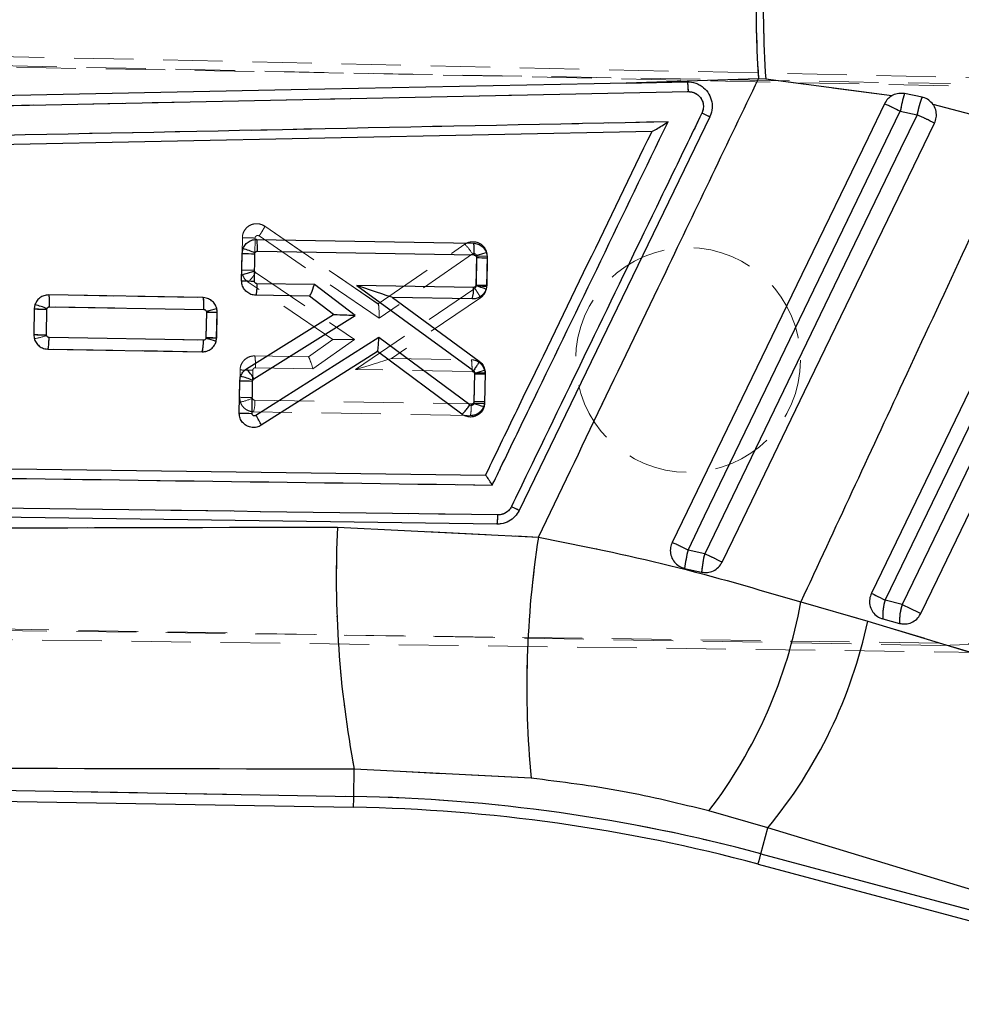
# Model space of a CAD drawing. Header units: millimetres. Extents: x 31 to 337, y 71 to 279.
# Tile 8 of 28: x 250 to 270, y 214 to 235. Entities that reach past the tile are written whole.
import ezdxf

# ---------------------------------------------------------------- set-up
doc = ezdxf.new("R2010")
doc.units = ezdxf.units.MM
doc.linetypes.add('HIDDEN', pattern=[1.905, 1.27, -0.635])
doc.layers.add('FORMATO', color=179, linetype='Continuous')
doc.styles.add('SLDTEXTSTYLE0', font='TXT', dxfattribs={"width": 0.75})
doc.dimstyles.new('SLDDIMSTYLE5', dxfattribs={"dimtxt": 3.5, "dimasz": 3.302, "dimexe": 0, "dimexo": 0.0625, "dimgap": 0.875, "dimtad": 1, "dimdec": 0, "dimrnd": 1e-09, "dimzin": 12, "dimdsep": 46, "dimtxsty": 'SLDTEXTSTYLE0', "dimsah": 1, "dimcen": 0.09, "dimadec": 0, "dimazin": 3, "dimtfac": 1, "dimtdec": 0, "dimtofl": 0, "dimtmove": 0, "dimatfit": 3, "dimfxl": 0, "dimfrac": 2, "dimtolj": 1, "dimtzin": 12, "dimarcsym": 0})

# ---------------------------------------------------------------- blocks, each defined once
blk = doc.blocks.new('_D_6')
at = {"layer": 'FORMATO'}
for p, q in [((47.912, 231.26), (47.912, 275.003)), ((288.749, 228.035), (288.749, 275.003)), ((47.912, 274.003), (288.749, 274.003))]:
    blk.add_line(p, q, dxfattribs=at)
for points in [[(47.912, 274.003), (51.214, 273.495), (51.214, 274.511)], [(288.749, 274.003), (285.447, 274.511), (285.447, 273.495)]]:
    blk.add_solid(points, dxfattribs=at)
at = {"layer": 'FORMATO', "insert": (154.078, 278.515), "char_height": 3.5, "attachment_point": 1, "style": 'SLDTEXTSTYLE0'}
blk.add_mtext('241', dxfattribs=at)

msp = doc.modelspace()

# ---------------------------------------------------------------- linework, layer by layer
at = {"color": 7, "linetype": 'HIDDEN', "lineweight": 18}
for p, q in [((228.2752, 234.9548), (273.4256, 233.9701)), ((228.5409, 234.7485), (273.8526, 233.7741)), ((230.8538, 234.5909), (269.8479, 233.9102)), ((265.7499, 234.0151), (262.9215, 233.9219)), ((265.9045, 234.0035), (265.7499, 234.0151)), ((268.5954, 233.6478), (265.9045, 234.0035)), ((247.0847, 233.3891), (264.2446, 233.7388)), ((271.3615, 232.968), (269.4771, 233.4654)), ((268.7774, 233.3186), (269.1373, 233.2467)), ((255.2017, 230.8657), (255.2019, 230.8655)), ((257.6256, 229.2034), (255.2017, 230.8657)), ((255.2019, 230.8655), (257.6267, 229.2027)), ((254.7125, 229.9297), (254.7244, 230.6202)), ((254.7244, 230.6202), (254.7125, 229.9297)), ((254.7244, 230.6202), (254.7244, 230.6202)), ((254.9964, 230.6118), (254.9845, 229.9224)), ((257.6479, 228.8976), (255.083, 230.6565)), ((257.6256, 229.2034), (259.4768, 230.4796)), ((259.6407, 230.2712), (257.6479, 228.8976)), ((259.9441, 230.3074), (259.9441, 230.3074)), ((259.954, 230.225), (259.9441, 230.3074)), ((259.7149, 229.5834), (259.726, 230.2271)), ((259.726, 230.2271), (259.7247, 230.2401)), ((259.954, 230.225), (259.9429, 229.5801)), ((254.9845, 229.9224), (254.9868, 229.9065)), ((254.9868, 229.9065), (255.0083, 229.8775)), ((255.0083, 229.8775), (257.1225, 228.4448)), ((256.6604, 228.4435), (254.846, 229.673)), ((257.1385, 227.8041), (259.69, 229.5371)), ((250.59, 229.3986), (250.5901, 229.3986)), ((253.8871, 229.3404), (250.59, 229.3986)), ((250.5901, 229.3986), (253.8871, 229.3404)), ((259.8095, 229.3334), (257.9082, 228.0421)), ((250.2702, 228.5517), (250.2796, 229.0999)), ((250.2796, 229.0999), (250.2702, 228.5517)), ((250.5516, 229.0918), (250.5421, 228.5445)), ((253.905, 229.0879), (250.6078, 229.1462)), ((253.9481, 228.4864), (253.9576, 229.0335)), ((253.9576, 229.0335), (253.9561, 229.0471)), ((254.1855, 229.0319), (254.1761, 228.4837)), ((254.1761, 228.4837), (254.1855, 229.0319)), ((254.1855, 229.0319), (254.1772, 229.1082)), ((250.5421, 228.5445), (250.5442, 228.5295)), ((250.5955, 228.4901), (253.8924, 228.432)), ((254.171, 228.4472), (254.1521, 228.3763)), ((254.1715, 228.449), (254.1761, 228.4837)), ((256.1344, 228.074), (256.6603, 228.4436)), ((257.1225, 228.4448), (256.2335, 227.8201)), ((250.5692, 228.2427), (250.5692, 228.2427)), ((253.8662, 228.1845), (250.5692, 228.2427)), ((253.8662, 228.1845), (253.945, 228.1967)), ((253.8663, 228.1845), (253.8662, 228.1845)), ((253.8872, 228.186), (253.8663, 228.1845)), ((254.986, 228.0942), (254.9861, 228.0942)), ((256.1344, 228.074), (254.986, 228.0942)), ((254.9861, 228.0942), (256.135, 228.074)), ((257.909, 228.0426), (259.6122, 228.0126)), ((259.6122, 228.0126), (259.6122, 228.0126)), ((254.6655, 227.2109), (254.6756, 227.7954)), ((254.6756, 227.7954), (254.6655, 227.2109)), ((254.9476, 227.7874), (254.9375, 227.2035)), ((256.2335, 227.8201), (255.0038, 227.8418)), ((259.6301, 227.7601), (257.1385, 227.8041)), ((259.8989, 227.7928), (259.8609, 227.8714)), ((259.9105, 227.7041), (259.8989, 227.7928)), ((259.6724, 227.1222), (259.6825, 227.7063)), ((259.6825, 227.7063), (259.6806, 227.7213)), ((259.9105, 227.7041), (259.9004, 227.1195)), ((254.6655, 227.2109), (254.6816, 227.1082)), ((254.9375, 227.2035), (254.9401, 227.1868)), ((254.9909, 227.1494), (259.6166, 227.0678)), ((259.8958, 227.0849), (259.9004, 227.1195)), ((259.5906, 226.8203), (254.9645, 226.9019)), ((259.5906, 226.8203), (259.6694, 226.8325)), ((259.5906, 226.8203), (259.5906, 226.8203)), ((256.758, 224.4383), (261.0489, 224.2252)), ((264.6003, 223.8697), (264.2436, 223.9482)), ((266.6526, 222.8387), (268.0837, 222.4325)), ((268.8176, 222.7847), (268.458, 222.8811)), ((228.3276, 222.5158), (282.287, 221.7924)), ((269.6385, 221.912), (230.6444, 222.5927)), ((282.1977, 221.6096), (228.0528, 222.3189)), ((257.1051, 218.6858), (257.1152, 219.2675)), ((260.8906, 219.0744), (257.1152, 219.2675)), ((232.1659, 219.1212), (257.1051, 218.6858)), ((265.9485, 218.0123), (264.6907, 218.3753)), ((265.8015, 217.4636), (265.9485, 218.0123)), ((276.7697, 214.7305), (265.9485, 218.0123)), ((265.8015, 217.4636), (276.8765, 214.4961))]:
    msp.add_line(p, q, dxfattribs=at)
at = {"color": 7, "linetype": 'Continuous', "lineweight": 25}
for p, q in [((265.7499, 234.0151), (262.9215, 233.9219)), ((262.9215, 233.9219), (264.2247, 233.9485)), ((265.9045, 234.0035), (265.7499, 234.0151)), ((268.5954, 233.6478), (265.9045, 234.0035)), ((247.0847, 233.3891), (264.2446, 233.7388)), ((269.2425, 233.6193), (268.8689, 233.6955)), ((271.3615, 232.968), (269.4771, 233.4654)), ((268.7774, 233.3186), (269.1373, 233.2467)), ((264.7069, 233.2001), (260.6363, 224.7939)), ((263.4748, 232.8902), (234.8806, 232.3012)), ((263.4755, 232.8903), (263.4748, 232.8902)), ((255.0287, 230.5823), (259.6548, 230.5024)), ((254.7089, 229.6994), (254.7192, 230.284)), ((254.7192, 230.284), (254.7388, 230.386)), ((254.9808, 229.6925), (254.9911, 230.2774)), ((254.9911, 230.2774), (254.9946, 230.2949)), ((255.0467, 230.3299), (259.672, 230.25)), ((259.7261, 230.1945), (259.7157, 229.6098)), ((259.954, 230.1926), (259.9437, 229.608)), ((256.2648, 229.6162), (255.0353, 229.6374)), ((257.1315, 228.9609), (256.2648, 229.6162)), ((257.1699, 229.6006), (259.6596, 227.7794)), ((259.6611, 229.5576), (257.1699, 229.6006)), ((259.7157, 229.6098), (259.7131, 229.5942)), ((259.9437, 229.608), (259.929, 229.5198)), ((253.8864, 229.3388), (250.5893, 229.3958)), ((256.157, 229.3701), (255.0086, 229.3899)), ((256.6697, 228.9824), (256.157, 229.3701)), ((257.9316, 229.3395), (259.7859, 227.9832)), ((259.6348, 229.3101), (257.9316, 229.3395)), ((250.2797, 229.0973), (250.27, 228.5492)), ((250.2954, 229.1884), (250.2797, 229.0973)), ((250.542, 228.5423), (250.5517, 229.0907)), ((250.5517, 229.0907), (250.5545, 229.1064)), ((250.6073, 229.1433), (253.9036, 229.0864)), ((253.9576, 229.031), (253.948, 228.4829)), ((254.1759, 228.4808), (254.1856, 229.029)), ((254.8136, 227.817), (256.6697, 228.9824)), ((254.9686, 227.6028), (257.1315, 228.9609)), ((256.6698, 228.9824), (256.6697, 228.9824)), ((253.8932, 228.4304), (250.5964, 228.4873)), ((253.948, 228.4829), (253.946, 228.4692)), ((254.1649, 228.4049), (254.1759, 228.4808)), ((257.6408, 228.49), (255.0154, 226.8212)), ((259.584, 227.0479), (257.6408, 228.49)), ((250.5697, 228.2398), (253.8669, 228.1829)), ((257.6079, 228.1893), (255.1274, 226.6127)), ((259.4134, 226.8494), (257.6079, 228.1893)), ((254.659, 226.8746), (254.6712, 227.5652)), ((254.6712, 227.5652), (254.6885, 227.6606)), ((254.931, 226.8678), (254.9432, 227.5585)), ((254.9432, 227.5585), (254.9462, 227.5748)), ((254.9462, 227.5748), (254.9686, 227.6028)), ((259.6826, 227.734), (259.6713, 227.0889)), ((259.9106, 227.732), (259.8992, 227.0871)), ((259.6713, 227.0889), (259.6692, 227.075)), ((259.8992, 227.0871), (259.8865, 227.0051)), ((260.1612, 224.5022), (234.2052, 224.8554)), ((256.758, 224.4383), (261.0489, 224.2252)), ((264.6003, 223.8697), (264.2436, 223.9482)), ((264.1718, 223.557), (264.5332, 223.4764)), ((266.6526, 222.8387), (268.0837, 222.4325)), ((268.8176, 222.7847), (268.458, 222.8811)), ((268.4042, 222.4784), (268.7639, 222.382)), ((257.1051, 218.6858), (257.1152, 219.2675)), ((260.8906, 219.0744), (257.1152, 219.2675)), ((232.1659, 219.1212), (257.1051, 218.6858)), ((231.9923, 218.8928), (257.101, 218.4546)), ((265.9485, 218.0123), (264.6907, 218.3753)), ((265.8015, 217.4636), (265.9485, 218.0123)), ((276.7697, 214.7305), (265.9485, 218.0123)), ((265.8015, 217.4636), (276.8765, 214.4961)), ((265.7416, 217.2402), (276.9148, 214.2464))]:
    msp.add_line(p, q, dxfattribs=at)
at = {"color": 7, "linetype": 'Continuous', "lineweight": 25, "flags": 128}
for points in [[(262.9215, 233.9219), (262.238, 233.9079), (255.7644, 233.7753), (247.0649, 233.5962)], [(268.4417, 233.4805), (268.0903, 232.7547), (266.675, 229.8313), (263.9056, 224.1111)], [(264.2436, 223.9482), (264.5973, 224.6791), (266.0119, 227.6028), (268.7774, 233.3186)], [(269.1373, 233.2467), (268.7836, 232.5157), (267.369, 229.592), (264.6003, 223.8697)], [(264.9714, 223.6894), (265.3197, 224.4089), (266.7349, 227.3324), (269.5103, 233.0656)], [(272.5637, 232.1137), (272.2097, 231.3829), (270.7936, 228.4599), (268.1608, 223.025)], [(268.458, 222.8811), (268.812, 223.6118), (270.228, 226.5349), (272.8608, 231.9697)], [(273.1931, 231.8167), (272.8391, 231.086), (271.423, 228.1629), (268.8176, 222.7847)], [(269.2152, 222.5921), (269.5692, 223.3229), (270.9852, 226.246), (273.5906, 231.6242)], [(257.9314, 229.3397), (257.9316, 229.3396), (257.9316, 229.3395)], [(268.1608, 223.025), (268.17, 223.0206), (268.1888, 223.0115), (268.2166, 222.998), (268.2527, 222.9805), (268.2961, 222.9595), (268.3457, 222.9354), (268.4002, 222.9091), (268.458, 222.8811)], [(268.8176, 222.7847), (268.8772, 222.7558), (268.9371, 222.7268), (268.9955, 222.6985), (269.0509, 222.6717), (269.1019, 222.647), (269.147, 222.6251), (269.1851, 222.6067), (269.2152, 222.5921)], [(268.0837, 222.4325), (277.6341, 219.535), (278.9049, 219.1493)]]:
    msp.add_lwpolyline(points, dxfattribs=at)
at = {"color": 7, "linetype": 'HIDDEN', "lineweight": 18, "flags": 128}
for points in [[(264.2436, 223.9482), (264.5973, 224.6791), (266.0119, 227.6028), (268.7774, 233.3186)], [(269.1373, 233.2467), (268.7836, 232.5157), (267.369, 229.592), (264.6003, 223.8697)], [(268.458, 222.8811), (268.812, 223.6118), (270.228, 226.5349), (272.8608, 231.9697)], [(273.1931, 231.8167), (272.8391, 231.086), (271.423, 228.1629), (268.8176, 222.7847)], [(250.4963, 229.3814), (250.5285, 229.3934), (250.5899, 229.3986), (250.59, 229.3986), (250.59, 229.3986)], [(268.1608, 223.025), (268.17, 223.0206), (268.1888, 223.0115), (268.2166, 222.998), (268.2527, 222.9805), (268.2961, 222.9595), (268.3457, 222.9354), (268.4002, 222.9091), (268.458, 222.8811)], [(268.8176, 222.7847), (268.8772, 222.7558), (268.9371, 222.7268), (268.9955, 222.6985), (269.0509, 222.6717), (269.1019, 222.647), (269.147, 222.6251), (269.1851, 222.6067), (269.2152, 222.5921)], [(268.0837, 222.4325), (277.6341, 219.535), (278.9049, 219.1493)], [(257.1051, 218.6858), (257.1033, 218.5848), (257.1021, 218.5125), (257.1013, 218.4691), (257.101, 218.4546)], [(265.8015, 217.4636), (265.7753, 217.366), (265.7566, 217.2962), (265.7454, 217.2542), (265.7416, 217.2402)]]:
    msp.add_lwpolyline(points, dxfattribs=at)
at = {"color": 8, "linetype": 'Continuous', "lineweight": 25, "flags": 128}
for points in [[(257.101, 218.4546), (257.1013, 218.4691), (257.1021, 218.5125), (257.1033, 218.5848), (257.1051, 218.6858)], [(265.7416, 217.2402), (265.7454, 217.2542), (265.7566, 217.2962), (265.7753, 217.366), (265.8015, 217.4636)]]:
    msp.add_lwpolyline(points, dxfattribs=at)
at = {"color": 7, "linetype": 'HIDDEN', "lineweight": 18}
msp.add_circle((264.244, 228.0071), 2.4, dxfattribs=at)
at = {"color": 7, "linetype": 'Continuous', "lineweight": 25}
for centre, radius, start, end in [((287.6997, 235.5523), 22.0035, 171.42765, 184.00601), ((289.8042, 235.635), 23.9552, 172.32138, 183.90522), ((271.4261, 232.8749), 2.6856, 162.20979, 170.48966), ((235.0427, 163.7924), 77.2783, 64.116953, 64.393266), ((271.1668, 232.8746), 2.0634, 158.84257, 169.61128), ((212.4864, 116.0815), 130.1423, 64.013055, 64.195624), ((255.0552, 238.5208), 8.2437, 267.66414, 269.55504), ((253.8032, 227.3559), 3.1713, 67.93369, 72.84052), ((259.8959, 236.7739), 6.5816, 268.52173, 270.50639), ((255.0559, 238.0309), 8.3387, 267.61489, 269.48429), ((258.9426, 229.5089), 0.7202, 343.97942, 3.87814), ((258.8041, 226.6092), 3.1204, 68.86934, 73.06299), ((259.8802, 236.1363), 6.5286, 268.55674, 270.55754), ((256.1562, 229.298), 0.0722, 88.88413, 89.36918), ((250.6189, 237.3574), 8.267, 267.64837, 269.53395), ((249.296, 225.5795), 3.7447, 70.36258, 74.52051), ((254.1343, 236.0015), 6.9727, 268.54791, 270.42119), ((250.6172, 236.8849), 8.3429, 267.61537, 269.48381), ((253.1746, 228.3817), 0.7202, 343.97942, 3.87814), ((252.9451, 224.6592), 3.9393, 71.96254, 75.28161), ((254.1211, 235.0955), 6.6149, 268.50052, 270.47513), ((257.4641, 228.417), 0.2693, 302.26748, 302.55287), ((254.1019, 227.139), 0.983, 28.15177, 43.60807), ((255.0093, 235.8191), 8.2608, 267.65473, 269.54171), ((253.7184, 224.3164), 3.482, 69.35333, 73.82399), ((259.8524, 234.3049), 6.5732, 268.51999, 270.50718), ((258.7251, 223.7691), 3.4381, 70.25761, 74.06239), ((259.8369, 233.626), 6.5392, 268.54901, 270.54651), ((255.0059, 235.2005), 8.333, 267.61465, 269.48531), ((254.3277, 226.3174), 0.8525, 20.26791, 36.22985), ((278.4912, 223.3421), 21.7609, 177.11231, 190.79185), ((281.7151, 221.0123), 20.9145, 171.16322, 185.31656), ((233.539, 160.6788), 70.3263, 64.112673, 64.41839), ((267.4508, 223.1572), 3.3033, 166.14579, 173.0473), ((267.0377, 223.2514), 2.5146, 165.76678, 174.86697), ((217.1109, 125.6195), 109.1253, 63.986497, 64.203119), ((256.486, 224.6446), 10.3258, 322.6157, 349.92741), ((269.4481, 222.544), 1.046, 161.20123, 183.59872), ((269.8077, 222.4477), 1.0458, 161.19976, 183.60026), ((257.9713, 224.5915), 10.3403, 320.48556, 347.94824), ((256.4763, 182.6615), 36.0298, 75, 89), ((256.4763, 182.6615), 35.7985, 75, 89)]:
    msp.add_arc(centre, radius, start, end, dxfattribs=at)
at = {"color": 7, "linetype": 'HIDDEN', "lineweight": 18}
for centre, radius, start, end in [((287.6997, 235.5523), 22.0035, 171.42765, 184.00601), ((289.8042, 235.635), 23.9552, 172.32138, 183.90522), ((269.7432, 227.9111), 6, 269, 89), ((271.4261, 232.8749), 2.6856, 162.20979, 170.48966), ((235.0427, 163.7924), 77.2783, 64.116953, 64.393266), ((271.1668, 232.8746), 2.0634, 158.84257, 169.61128), ((212.4864, 116.0815), 130.1423, 64.013055, 64.195624), ((258.7628, 229.7492), 1.0214, 30.73908, 45.64987), ((259.652, 230.2306), 0.3021, 358.94826, 14.72648), ((259.9014, 236.8516), 6.6267, 268.48356, 270.45464), ((255.0741, 238.3865), 8.4646, 267.55189, 269.39349), ((254.2634, 230.302), 0.8574, 312.81243, 330.32462), ((255.0168, 229.9251), 0.3045, 197.46846, 235.87654), ((254.1179, 235.5261), 6.4946, 268.58569, 270.59691), ((253.879, 229.0369), 0.3066, 359.05946, 13.44262), ((250.6289, 236.9756), 8.4315, 267.56161, 269.41043), ((249.9031, 230.4193), 1.9955, 280.96475, 288.73752), ((259.6088, 227.7097), 0.3017, 358.93196, 15.98717), ((259.8603, 234.3642), 6.6603, 268.47074, 270.43188), ((255.0319, 235.7198), 8.5168, 267.53478, 269.36511), ((254.964, 227.205), 0.2985, 178.88092, 198.93495), ((254.2806, 228.8913), 1.8276, 282.67683, 291.15464), ((254.2728, 227.1009), 0.7198, 343.95012, 3.863), ((278.4912, 223.3421), 21.7609, 177.11231, 190.79185), ((281.7151, 221.0123), 20.9145, 171.16322, 185.31656), ((233.539, 160.6788), 70.3263, 64.112673, 64.41839), ((267.4508, 223.1572), 3.3033, 166.14579, 173.0473), ((267.0377, 223.2514), 2.5146, 165.76678, 174.86697), ((217.1109, 125.6195), 109.1253, 63.986497, 64.203119), ((256.486, 224.6446), 10.3258, 322.6157, 349.92741), ((269.4481, 222.544), 1.046, 161.20123, 183.59872), ((269.8077, 222.4477), 1.0458, 161.19976, 183.60026), ((257.9713, 224.5915), 10.3403, 320.48556, 347.94824), ((256.4763, 182.6615), 36.0298, 75, 89)]:
    msp.add_arc(centre, radius, start, end, dxfattribs=at)
at = {"color": 7, "linetype": 'Continuous', "lineweight": 25}
for centre, major_axis, ratio, start_param, end_param in [((256.2428, 229.6187), (0.0858, 0.2485), 0.0822269, 3.1683884, 4.7307967), ((257.1479, 229.6031), (0.7836, -0.2635), 0.0056456, 0.0177975, 1.5446097), ((257.1095, 228.9633), (0.4397, -0.0191), 0.0034584, 3.1466039, 4.7626037), ((257.6188, 228.4925), (0.0109, 0.3028), 0.0728729, 3.1916549, 4.706842)]:
    msp.add_ellipse(centre, major_axis=major_axis, ratio=ratio, start_param=start_param, end_param=end_param, dxfattribs=at)
at = {"color": 7, "linetype": 'HIDDEN', "lineweight": 18}
for centre, major_axis, ratio, start_param, end_param in [((257.6259, 228.9001), (-0.0004, 0.303), 0.0726158, 4.7041259, 6.2332994), ((257.1005, 228.4473), (0.4401, 0.0037), 0.0060594, 3.1503728, 4.7623581), ((256.2115, 227.8226), (-0.077, 0.2513), 0.0773217, 4.6788377, 6.2579873), ((257.1165, 227.8066), (0.7921, 0.2359), 0.0104766, 4.7370552, 6.2501669)]:
    msp.add_ellipse(centre, major_axis=major_axis, ratio=ratio, start_param=start_param, end_param=end_param, dxfattribs=at)
at = {"color": 7, "linetype": 'Continuous', "lineweight": 25}
for points, knots in [([(261.0489, 224.2252), (261.958, 226.1166), (263.5263, 229.3793), (265.0919, 232.6433), (265.7499, 234.0151)], [0, 0, 0, 0, 0.579719, 1, 1, 1, 1]), ([(264.2247, 233.9485), (264.287, 233.9444), (264.3685, 233.939), (264.4424, 233.9066), (264.4597, 233.899)], [0, 0, 0, 0, 0.7657258, 1, 1, 1, 1]), ([(264.2247, 233.9485), (264.2264, 233.946), (264.2299, 233.9407), (264.2353, 233.9076), (264.2394, 233.8623), (264.2429, 233.8052), (264.2439, 233.7645), (264.2446, 233.7388)], [0, 0, 0, 0, 0.1889593, 0.4028072, 0.6180428, 0.7591406, 1, 1, 1, 1]), ([(264.4597, 233.899), (264.4881, 233.8836), (264.5682, 233.8402), (264.674, 233.7295), (264.75, 233.5677), (264.7673, 233.3897), (264.7377, 233.2663), (264.71, 233.2068), (264.707, 233.2003)], [0, 0, 0, 0, 0.11814872, 0.33269691, 0.54697993, 0.76067046, 0.97370601, 1, 1, 1, 1]), ([(264.2446, 233.7388), (264.247, 233.7388), (264.2853, 233.7396), (264.3599, 233.7272), (264.4555, 233.6747), (264.5284, 233.5934), (264.5698, 233.493), (264.5779, 233.3831), (264.5531, 233.3154), (264.5407, 233.2816)], [0, 0, 0, 0, 0.0114419, 0.1767974, 0.3419342, 0.5066748, 0.6709872, 0.8358278, 1, 1, 1, 1]), ([(268.5954, 233.6478), (268.5667, 233.628), (268.5029, 233.5841), (268.4634, 233.5173), (268.4417, 233.4805)], [0, 0, 0, 0, 0.450474, 1, 1, 1, 1]), ([(268.8689, 233.6955), (268.8279, 233.6995), (268.7429, 233.7078), (268.65, 233.6784), (268.6035, 233.6523), (268.5954, 233.6478)], [0, 0, 0, 0, 0.4349772, 0.9007537, 1, 1, 1, 1]), ([(269.4771, 233.4654), (269.4482, 233.4984), (269.3904, 233.5645), (269.3007, 233.6055), (269.2505, 233.6175), (269.2425, 233.6193)], [0, 0, 0, 0, 0.4572737, 0.9144471, 1, 1, 1, 1]), ([(269.5103, 233.0656), (269.5251, 233.1049), (269.5554, 233.1859), (269.5485, 233.3188), (269.5131, 233.4122), (269.4828, 233.457), (269.4771, 233.4654)], [0, 0, 0, 0, 0.29762722, 0.6126143, 0.92728638, 1, 1, 1, 1]), ([(264.5407, 233.2816), (264.4818, 233.1598), (264.1869, 232.5507), (262.9486, 229.9927), (261.6514, 227.3128), (260.59, 225.1202), (260.4721, 224.8765)], [0, 0, 0, 0, 0.0434777, 0.217388, 0.9130281, 1, 1, 1, 1]), ([(264.707, 233.2003), (264.7046, 233.2016), (264.6998, 233.2041), (264.6621, 233.2227), (264.6077, 233.2493), (264.5631, 233.271), (264.5408, 233.2818)], [0, 0, 0, 0, 0.2500026, 0.499994, 0.7500064, 1, 1, 1, 1]), ([(263.8175, 233.093), (258.9362, 232.9937), (249.23, 232.7963), (239.5233, 232.5973), (234.6981, 232.4983)], [0, 0, 0, 0, 0.50289595, 1, 1, 1, 1]), ([(260.0627, 225.3365), (260.1217, 225.4583), (260.4165, 226.0673), (261.6681, 228.6529), (262.8607, 231.1166), (263.8175, 233.093)], [0, 0, 0, 0, 0.0471124, 0.2355617, 1, 1, 1, 1]), ([(263.4755, 232.8903), (263.4786, 232.8911), (263.4856, 232.893), (263.518, 232.9098), (263.5843, 232.9477), (263.6886, 233.0111), (263.7731, 233.0645), (263.8166, 233.0925), (263.8175, 233.093)], [0, 0, 0, 0, 0.0844738, 0.1915001, 0.3607305, 0.6670591, 0.9934905, 1, 1, 1, 1]), ([(259.9197, 225.5483), (259.9524, 225.6158), (260.221, 226.1705), (261.406, 228.6178), (262.5583, 230.9976), (263.4748, 232.8902)], [0, 0, 0, 0, 0.027574, 0.226656, 1, 1, 1, 1]), ([(271.3615, 232.968), (270.5205, 231.1606), (268.9497, 227.7847), (267.3813, 224.4077), (266.6526, 222.8387)], [0, 0, 0, 0, 0.5353793, 1, 1, 1, 1]), ([(254.7388, 230.386), (254.7541, 230.4167), (254.7845, 230.4781), (254.8653, 230.544), (254.9504, 230.5785), (255.0066, 230.5812), (255.0287, 230.5823)], [0, 0, 0, 0, 0.27343513, 0.54685387, 0.82125564, 1, 1, 1, 1]), ([(255.0467, 230.3299), (255.0469, 230.3466), (255.0474, 230.3938), (255.046, 230.4654), (255.0419, 230.5307), (255.0361, 230.5739), (255.0312, 230.5795), (255.0287, 230.5823)], [0, 0, 0, 0, 0.127859, 0.3592212, 0.5728135, 0.786407, 1, 1, 1, 1]), ([(259.6548, 230.5024), (259.6893, 230.4983), (259.7582, 230.4901), (259.849, 230.4351), (259.9165, 230.3557), (259.9506, 230.2697), (259.9531, 230.2139), (259.954, 230.1926)], [0, 0, 0, 0, 0.2167597, 0.4335197, 0.6502756, 0.8659684, 1, 1, 1, 1]), ([(259.6549, 230.5024), (259.6577, 230.4986), (259.6633, 230.4908), (259.6694, 230.4323), (259.673, 230.3489), (259.6723, 230.2829), (259.672, 230.25)], [0, 0, 0, 0, 0.24999962, 0.49999944, 0.74999709, 1, 1, 1, 1]), ([(254.9946, 230.2949), (254.9973, 230.3003), (255.0027, 230.3112), (255.0171, 230.3229), (255.0324, 230.3291), (255.0426, 230.3297), (255.0467, 230.3299)], [0, 0, 0, 0, 0.2700292, 0.5400213, 0.8134188, 1, 1, 1, 1]), ([(259.672, 230.25), (259.6764, 230.2496), (259.6869, 230.2486), (259.7023, 230.2414), (259.7157, 230.2288), (259.7246, 230.2126), (259.7256, 230.2005), (259.7261, 230.1945)], [0, 0, 0, 0, 0.1519394, 0.369467, 0.5817477, 0.7900742, 1, 1, 1, 1]), ([(255.0086, 229.3899), (254.9742, 229.394), (254.9052, 229.4022), (254.8142, 229.4571), (254.7466, 229.5365), (254.7125, 229.6225), (254.7099, 229.6781), (254.7089, 229.6994)], [0, 0, 0, 0, 0.2169465, 0.4339004, 0.6507804, 0.8665713, 1, 1, 1, 1]), ([(255.0353, 229.6374), (255.031, 229.6378), (255.0205, 229.6388), (255.005, 229.6459), (254.9914, 229.6586), (254.9824, 229.6747), (254.9814, 229.6866), (254.9808, 229.6925)], [0, 0, 0, 0, 0.1516542, 0.3704143, 0.5843607, 0.7949068, 1, 1, 1, 1]), ([(255.0353, 229.6374), (255.0344, 229.6049), (255.0325, 229.5398), (255.0259, 229.458), (255.0175, 229.4009), (255.0116, 229.3936), (255.0086, 229.3899)], [0, 0, 0, 0, 0.2499967, 0.4999988, 0.7499992, 1, 1, 1, 1]), ([(259.929, 229.5198), (259.9154, 229.4885), (259.8882, 229.426), (259.8112, 229.3565), (259.7234, 229.3156), (259.6622, 229.3118), (259.6348, 229.3101)], [0, 0, 0, 0, 0.26226547, 0.52449327, 0.7875925, 1, 1, 1, 1]), ([(259.7131, 229.5942), (259.7115, 229.5902), (259.7076, 229.5806), (259.6961, 229.5683), (259.6797, 229.5591), (259.6673, 229.5581), (259.6611, 229.5576)], [0, 0, 0, 0, 0.1891804, 0.456397, 0.7289514, 1, 1, 1, 1]), ([(250.5893, 229.3958), (250.5548, 229.3929), (250.4858, 229.3873), (250.3938, 229.3358), (250.328, 229.2663), (250.3051, 229.2115), (250.2954, 229.1884)], [0, 0, 0, 0, 0.2687965, 0.5376546, 0.8051091, 1, 1, 1, 1]), ([(250.6073, 229.1433), (250.6075, 229.1603), (250.608, 229.2074), (250.6066, 229.2791), (250.6025, 229.3441), (250.5966, 229.3874), (250.5917, 229.393), (250.5893, 229.3958)], [0, 0, 0, 0, 0.1295428, 0.3592326, 0.5728194, 0.7864116, 1, 1, 1, 1]), ([(254.1856, 229.029), (254.1828, 229.0631), (254.1773, 229.1314), (254.1268, 229.2232), (254.0511, 229.2935), (253.966, 229.3319), (253.9091, 229.3369), (253.8864, 229.3388)], [0, 0, 0, 0, 0.2133092, 0.42657408, 0.6409982, 0.85700112, 1, 1, 1, 1]), ([(253.9036, 229.0864), (253.9039, 229.1193), (253.9045, 229.1853), (253.901, 229.2687), (253.8948, 229.3272), (253.8892, 229.335), (253.8864, 229.3388)], [0, 0, 0, 0, 0.2500031, 0.5000003, 0.7500002, 1, 1, 1, 1]), ([(250.5545, 229.1064), (250.5569, 229.1119), (250.5619, 229.123), (250.5758, 229.1352), (250.5915, 229.1423), (250.6024, 229.143), (250.6073, 229.1433)], [0, 0, 0, 0, 0.2617404, 0.5232882, 0.7879245, 1, 1, 1, 1]), ([(253.9036, 229.0864), (253.9079, 229.086), (253.9184, 229.085), (253.9338, 229.0778), (253.9472, 229.0652), (253.9562, 229.049), (253.9571, 229.037), (253.9576, 229.031)], [0, 0, 0, 0, 0.1522966, 0.3699605, 0.5824204, 0.7911309, 1, 1, 1, 1]), ([(250.27, 228.5492), (250.2729, 228.515), (250.2785, 228.4467), (250.3294, 228.355), (250.4053, 228.2848), (250.4904, 228.2466), (250.5472, 228.2417), (250.5697, 228.2398)], [0, 0, 0, 0, 0.21353394, 0.42702375, 0.64161168, 0.85773991, 1, 1, 1, 1]), ([(250.5964, 228.4873), (250.5921, 228.4877), (250.5816, 228.4886), (250.5661, 228.4958), (250.5525, 228.5084), (250.5436, 228.5245), (250.5425, 228.5364), (250.542, 228.5423)], [0, 0, 0, 0, 0.1526013, 0.3712318, 0.5849361, 0.7952983, 1, 1, 1, 1]), ([(250.5698, 228.2398), (250.5723, 228.2425), (250.5774, 228.248), (250.5848, 228.2909), (250.591, 228.3553), (250.5949, 228.4253), (250.596, 228.471), (250.5964, 228.4873)], [0, 0, 0, 0, 0.2158676, 0.4317349, 0.6476024, 0.8745785, 1, 1, 1, 1]), ([(253.8669, 228.1829), (253.9013, 228.1857), (253.9701, 228.1912), (254.0618, 228.2424), (254.1314, 228.3155), (254.1542, 228.3763), (254.1649, 228.4049)], [0, 0, 0, 0, 0.2578511, 0.5157639, 0.7722188, 1, 1, 1, 1]), ([(253.946, 228.4692), (253.9442, 228.4645), (253.9403, 228.454), (253.9282, 228.4411), (253.9118, 228.4319), (253.8994, 228.4309), (253.8932, 228.4304)], [0, 0, 0, 0, 0.2146853, 0.4734918, 0.7372018, 1, 1, 1, 1]), ([(259.7859, 227.9832), (259.7857, 227.9789), (259.7854, 227.9703), (259.7579, 227.9226), (259.7149, 227.8566), (259.6781, 227.8051), (259.6596, 227.7794)], [0, 0, 0, 0, 0.25000278, 0.49999994, 0.74999931, 1, 1, 1, 1]), ([(259.7859, 227.9832), (259.8054, 227.9664), (259.8509, 227.9271), (259.9006, 227.8401), (259.9072, 227.7687), (259.9106, 227.732)], [0, 0, 0, 0, 0.2655228, 0.6220656, 1, 1, 1, 1]), ([(254.6885, 227.6606), (254.7028, 227.6921), (254.7313, 227.7548), (254.7862, 227.7963), (254.8136, 227.817)], [0, 0, 0, 0, 0.5013654, 1, 1, 1, 1]), ([(259.6596, 227.7794), (259.6598, 227.7793), (259.6651, 227.7753), (259.674, 227.7657), (259.6815, 227.7496), (259.6823, 227.7386), (259.6826, 227.734)], [0, 0, 0, 0, 0.01334, 0.374549, 0.7350302, 1, 1, 1, 1]), ([(259.8865, 227.0051), (259.8735, 226.9736), (259.8474, 226.9106), (259.7716, 226.8391), (259.6783, 226.795), (259.575, 226.7847), (259.4828, 226.8052), (259.4336, 226.8365), (259.4134, 226.8494)], [0, 0, 0, 0, 0.1742016, 0.3483899, 0.5231288, 0.6992192, 0.8766917, 1, 1, 1, 1]), ([(259.4135, 226.8493), (259.4151, 226.8493), (259.4183, 226.8494), (259.4306, 226.8599), (259.4478, 226.8775), (259.4698, 226.9022), (259.4955, 226.933), (259.5239, 226.9685), (259.5539, 227.0073), (259.574, 227.0344), (259.584, 227.0479)], [0, 0, 0, 0, 0.1250014, 0.2499985, 0.3750042, 0.5000039, 0.625005, 0.7500045, 0.8750066, 1, 1, 1, 1]), ([(259.6692, 227.075), (259.6669, 227.0695), (259.6624, 227.0585), (259.6491, 227.046), (259.6326, 227.0382), (259.6141, 227.0362), (259.5971, 227.0397), (259.5879, 227.0455), (259.584, 227.0479)], [0, 0, 0, 0, 0.1699112, 0.3397736, 0.5117515, 0.6881281, 0.8687383, 1, 1, 1, 1]), ([(255.1274, 226.6127), (255.0967, 226.5972), (255.0351, 226.5661), (254.9299, 226.5616), (254.8296, 226.5898), (254.7438, 226.6505), (254.6836, 226.736), (254.6602, 226.8156), (254.6593, 226.8622), (254.659, 226.8746)], [0, 0, 0, 0, 0.1566821, 0.3133338, 0.4707764, 0.6287541, 0.786473, 0.9432219, 1, 1, 1, 1]), ([(255.0154, 226.8212), (255.0132, 226.82), (255.0057, 226.8156), (254.9908, 226.8119), (254.9719, 226.8135), (254.9548, 226.8212), (254.9414, 226.8338), (254.9325, 226.8499), (254.9315, 226.8618), (254.931, 226.8678)], [0, 0, 0, 0, 0.0636812, 0.2238458, 0.3841437, 0.5421454, 0.6965523, 0.8485318, 1, 1, 1, 1]), ([(234.7453, 225.891), (234.761, 225.8908), (235.3158, 225.8833), (238.0271, 225.8464), (246.4025, 225.7323), (254.2395, 225.6256), (259.9197, 225.5483)], [0, 0, 0, 0, 0.0018692, 0.0661231, 0.3231392, 1, 1, 1, 1]), ([(234.5562, 225.6886), (238.8134, 225.6296), (247.315, 225.5117), (255.8178, 225.3948), (260.0627, 225.3365)], [0, 0, 0, 0, 0.50076, 1, 1, 1, 1]), ([(260.0627, 225.3365), (260.0622, 225.3373), (260.0592, 225.3421), (260.0417, 225.3706), (260.0114, 225.4188), (259.9746, 225.4752), (259.9465, 225.516), (259.9272, 225.5419), (259.9221, 225.5463), (259.9197, 225.5483)], [0, 0, 0, 0, 0.0086864, 0.0491843, 0.2890687, 0.49653, 0.6777474, 0.849965, 1, 1, 1, 1]), ([(260.1816, 224.6978), (254.1762, 224.7804), (245.5239, 224.8994), (236.8734, 225.0195), (234.227, 225.0562)], [0, 0, 0, 0, 0.69408254, 1, 1, 1, 1]), ([(260.4721, 224.8765), (260.4629, 224.8602), (260.4361, 224.8124), (260.371, 224.7515), (260.279, 224.7055), (260.214, 224.7003), (260.1816, 224.6978)], [0, 0, 0, 0, 0.1561913, 0.4571357, 0.7297397, 1, 1, 1, 1]), ([(260.6363, 224.7939), (260.634, 224.7952), (260.6293, 224.7978), (260.5921, 224.8167), (260.5383, 224.8437), (260.4941, 224.8656), (260.4721, 224.8765)], [0, 0, 0, 0, 0.2499999, 0.4999988, 0.7499878, 1, 1, 1, 1]), ([(260.6363, 224.7939), (260.6084, 224.7481), (260.5524, 224.6565), (260.4169, 224.5566), (260.2807, 224.5072), (260.1918, 224.5035), (260.1615, 224.5022)], [0, 0, 0, 0, 0.2723172, 0.5446242, 0.8445949, 1, 1, 1, 1]), ([(260.1615, 224.5022), (260.1639, 224.5051), (260.1685, 224.5109), (260.1749, 224.5557), (260.1799, 224.6202), (260.1813, 224.6719), (260.182, 224.6978)], [0, 0, 0, 0, 0.2499989, 0.5000011, 0.7500021, 1, 1, 1, 1]), ([(232.9968, 224.3488), (234.7689, 224.3599), (242.6878, 224.4095), (250.6092, 224.4257), (256.758, 224.4383)], [0, 0, 0, 0, 0.22378, 1, 1, 1, 1]), ([(261.0489, 224.2252), (261.9867, 224.0369), (263.8835, 223.656), (265.7227, 223.1132), (266.6526, 222.8387)], [0, 0, 0, 0, 0.4943866, 1, 1, 1, 1]), ([(263.9056, 224.1111), (263.892, 224.0757), (263.8625, 223.9989), (263.8652, 223.8697), (263.9098, 223.7432), (263.9946, 223.6393), (264.0888, 223.5799), (264.1515, 223.5626), (264.1718, 223.557)], [0, 0, 0, 0, 0.1604707, 0.3483269, 0.5360205, 0.7232816, 0.9100936, 1, 1, 1, 1]), ([(264.5332, 223.4764), (264.5754, 223.4711), (264.6613, 223.4603), (264.7891, 223.4987), (264.8987, 223.575), (264.9516, 223.6486), (264.9711, 223.6888), (264.9714, 223.6894)], [0, 0, 0, 0, 0.242018, 0.4928354, 0.7442167, 0.9962003, 1, 1, 1, 1]), ([(268.1608, 223.025), (268.1458, 222.9848), (268.1153, 222.9031), (268.1223, 222.7697), (268.1702, 222.646), (268.2569, 222.546), (268.3428, 222.4965), (268.3942, 222.4813), (268.4042, 222.4784)], [0, 0, 0, 0, 0.1858238, 0.3777932, 0.5697629, 0.7617268, 0.9537027, 1, 1, 1, 1]), ([(268.7639, 222.382), (268.7954, 222.376), (268.8695, 222.362), (268.9898, 222.3831), (269.1067, 222.4464), (269.1792, 222.5246), (269.2075, 222.5778), (269.2152, 222.5921)], [0, 0, 0, 0, 0.1794631, 0.4229261, 0.6663924, 0.9098624, 1, 1, 1, 1]), ([(257.1152, 219.2675), (250.9711, 219.2791), (242.718, 219.2946), (234.4674, 219.305), (232.359, 219.3076)], [0, 0, 0, 0, 0.7444504, 1, 1, 1, 1]), ([(264.6907, 218.3753), (264.0778, 218.527), (262.8326, 218.8353), (261.5446, 218.9939), (260.8906, 219.0744)], [0, 0, 0, 0, 0.4922501, 1, 1, 1, 1])]:
    msp.add_open_spline(points, degree=3, knots=knots, dxfattribs=at)
at = {"color": 7, "linetype": 'HIDDEN', "lineweight": 18}
for points, knots in [([(261.0489, 224.2252), (261.958, 226.1166), (263.5263, 229.3793), (265.0919, 232.6433), (265.7499, 234.0151)], [0, 0, 0, 0, 0.579719, 1, 1, 1, 1]), ([(264.2247, 233.9485), (264.2264, 233.946), (264.2299, 233.9407), (264.2353, 233.9076), (264.2394, 233.8623), (264.2429, 233.8052), (264.2439, 233.7645), (264.2446, 233.7388)], [0, 0, 0, 0, 0.1889593, 0.4028072, 0.6180428, 0.7591406, 1, 1, 1, 1]), ([(264.2446, 233.7388), (264.247, 233.7388), (264.2853, 233.7396), (264.3599, 233.7272), (264.4555, 233.6747), (264.5284, 233.5934), (264.5698, 233.493), (264.5779, 233.3831), (264.5531, 233.3154), (264.5407, 233.2816)], [0, 0, 0, 0, 0.0114419, 0.1767974, 0.3419342, 0.5066748, 0.6709872, 0.8358278, 1, 1, 1, 1]), ([(264.5407, 233.2816), (264.4818, 233.1598), (264.1869, 232.5507), (262.9486, 229.9927), (261.6514, 227.3128), (260.59, 225.1202), (260.4721, 224.8765)], [0, 0, 0, 0, 0.0434777, 0.217388, 0.9130281, 1, 1, 1, 1]), ([(264.7071, 233.2006), (264.7047, 233.2019), (264.6999, 233.2044), (264.6622, 233.2229), (264.6076, 233.2492), (264.563, 233.2707), (264.5407, 233.2814)], [0, 0, 0, 0, 0.2499977, 0.4999911, 0.7499959, 1, 1, 1, 1]), ([(263.8175, 233.093), (258.9362, 232.9937), (249.23, 232.7963), (239.5233, 232.5973), (234.6981, 232.4983)], [0, 0, 0, 0, 0.50289595, 1, 1, 1, 1]), ([(260.0627, 225.3365), (260.1217, 225.4583), (260.4165, 226.0673), (261.6681, 228.6529), (262.8607, 231.1166), (263.8175, 233.093)], [0, 0, 0, 0, 0.0471124, 0.2355617, 1, 1, 1, 1]), ([(271.3615, 232.968), (270.5205, 231.1606), (268.9497, 227.7847), (267.3813, 224.4077), (266.6526, 222.8387)], [0, 0, 0, 0, 0.5353793, 1, 1, 1, 1]), ([(255.2017, 230.8657), (255.1712, 230.8823), (255.1102, 230.9155), (255.0044, 230.9231), (254.903, 230.8975), (254.8159, 230.8392), (254.7535, 230.7557), (254.728, 230.6778), (254.7251, 230.6319), (254.7244, 230.6202)], [0, 0, 0, 0, 0.158534, 0.317098, 0.4751468, 0.6324473, 0.7892811, 0.9461151, 1, 1, 1, 1]), ([(254.7244, 230.6202), (254.7244, 230.6202), (254.7254, 230.6283), (254.7258, 230.6705), (254.749, 230.7459), (254.7962, 230.8145), (254.8577, 230.8689), (254.9308, 230.9083), (255.0339, 230.9245), (255.1269, 230.9066), (255.1813, 230.8809), (255.2017, 230.8657), (255.2017, 230.8657)], [0, 0, 0, 0, 0.0000949, 0.037121, 0.1938102, 0.3533293, 0.413457, 0.5706025, 0.7276542, 0.8832386, 0.9999144, 1, 1, 1, 1]), ([(255.2019, 230.8655), (255.2021, 230.862), (255.2027, 230.8549), (255.1832, 230.816), (255.1511, 230.7611), (255.1209, 230.7136), (255.0977, 230.6784), (255.0894, 230.666), (255.083, 230.6565)], [0, 0, 0, 0, 0.2205154, 0.4410335, 0.6615461, 0.8820583, 0.9099092, 1, 1, 1, 1]), ([(254.7244, 230.6202), (254.7272, 230.6199), (254.7327, 230.6193), (254.7758, 230.6178), (254.8392, 230.6159), (254.9094, 230.6141), (254.9633, 230.6127), (254.989, 230.612), (254.9964, 230.6118)], [0, 0, 0, 0, 0.2032197, 0.4064357, 0.6096667, 0.8128846, 0.9462682, 1, 1, 1, 1]), ([(255.083, 230.6565), (255.079, 230.6588), (255.0696, 230.6642), (255.0525, 230.6671), (255.034, 230.6643), (255.0208, 230.6572), (255.0096, 230.6473), (255.0008, 230.6346), (254.9969, 230.6208), (254.9964, 230.6131), (254.9964, 230.6118)], [0, 0, 0, 0, 0.11709865, 0.27335052, 0.4293072, 0.58521107, 0.64522768, 0.80621339, 0.96707195, 1, 1, 1, 1]), ([(259.4768, 230.4796), (259.4768, 230.4796), (259.5035, 230.5007), (259.5687, 230.5274), (259.671, 230.5383), (259.7714, 230.5136), (259.858, 230.4581), (259.9156, 230.3848), (259.9381, 230.3307), (259.9441, 230.3074), (259.9441, 230.3074)], [0, 0, 0, 0, 0.0000983, 0.1765035, 0.3522489, 0.5262998, 0.7002954, 0.8754999, 0.9998972, 1, 1, 1, 1]), ([(259.9441, 230.3074), (259.9317, 230.3399), (259.9068, 230.4049), (259.8313, 230.4796), (259.7375, 230.5263), (259.6333, 230.5384), (259.543, 230.5193), (259.4952, 230.4906), (259.4768, 230.4796)], [0, 0, 0, 0, 0.1781126, 0.3562229, 0.5345239, 0.7124794, 0.889597, 1, 1, 1, 1]), ([(259.7247, 230.2401), (259.7232, 230.2439), (259.7196, 230.2537), (259.709, 230.2669), (259.6931, 230.2771), (259.6751, 230.2815), (259.6566, 230.28), (259.646, 230.2742), (259.6407, 230.2712)], [0, 0, 0, 0, 0.1172611, 0.2992034, 0.4774424, 0.6526176, 0.8268895, 1, 1, 1, 1]), ([(259.9441, 230.3074), (259.9417, 230.3058), (259.9368, 230.3026), (259.8958, 230.289), (259.835, 230.2708), (259.7775, 230.2546), (259.74, 230.2443), (259.7289, 230.2412), (259.7247, 230.2401)], [0, 0, 0, 0, 0.22660398, 0.45320659, 0.67981597, 0.90641991, 0.96458888, 1, 1, 1, 1]), ([(254.9868, 229.9065), (254.977, 229.9034), (254.953, 229.8957), (254.9024, 229.8801), (254.8382, 229.8608), (254.7771, 229.8437), (254.7352, 229.8333), (254.7293, 229.8336), (254.7264, 229.8337)], [0, 0, 0, 0, 0.07533777, 0.18358641, 0.38769454, 0.59179264, 0.795894, 1, 1, 1, 1]), ([(254.7264, 229.8337), (254.7397, 229.8016), (254.766, 229.7379), (254.8195, 229.6946), (254.846, 229.673)], [0, 0, 0, 0, 0.5035469, 1, 1, 1, 1]), ([(259.69, 229.5371), (259.6939, 229.5403), (259.7016, 229.5467), (259.7083, 229.5574), (259.7133, 229.5695), (259.7143, 229.5777), (259.7149, 229.5834)], [0, 0, 0, 0, 0.2796276, 0.5468414, 0.684177, 1, 1, 1, 1]), ([(259.8095, 229.3334), (259.8092, 229.3375), (259.8086, 229.3455), (259.7826, 229.3929), (259.7421, 229.459), (259.7074, 229.5111), (259.69, 229.5371)], [0, 0, 0, 0, 0.2499984, 0.5000039, 0.7499996, 1, 1, 1, 1]), ([(259.9429, 229.5801), (259.9401, 229.5799), (259.9346, 229.5796), (259.8914, 229.5799), (259.8281, 229.5809), (259.7716, 229.5821), (259.7334, 229.583), (259.7224, 229.5833), (259.7149, 229.5834)], [0, 0, 0, 0, 0.2274803, 0.4549648, 0.6824548, 0.9099502, 0.9392118, 1, 1, 1, 1]), ([(259.9429, 229.5801), (259.9429, 229.5801), (259.9429, 229.5495), (259.9342, 229.5058), (259.9085, 229.4418), (259.872, 229.3859), (259.8329, 229.3485), (259.8095, 229.3335), (259.8095, 229.3334)], [0, 0, 0, 0, 0.0002054, 0.3162184, 0.4499224, 0.7125484, 0.9997863, 1, 1, 1, 1]), ([(250.2796, 229.0999), (250.2796, 229.0999), (250.2822, 229.1207), (250.284, 229.1704), (250.3069, 229.2144), (250.32, 229.2396)], [0, 0, 0, 0, 0.00040934, 0.42766534, 1, 1, 1, 1]), ([(250.5901, 229.3986), (250.5925, 229.3958), (250.5974, 229.3902), (250.6033, 229.347), (250.6063, 229.2966), (250.6084, 229.2305), (250.6081, 229.183), (250.6078, 229.1462)], [0, 0, 0, 0, 0.2137717, 0.4275407, 0.6413138, 0.7213767, 1, 1, 1, 1]), ([(253.8871, 229.3404), (253.89, 229.3365), (253.8957, 229.3288), (253.9021, 229.2703), (253.9058, 229.1868), (253.9053, 229.1209), (253.905, 229.0879)], [0, 0, 0, 0, 0.24999949, 0.49999883, 0.7500016, 1, 1, 1, 1]), ([(250.5516, 229.0918), (250.5435, 229.092), (250.5178, 229.0926), (250.464, 229.0939), (250.3944, 229.0957), (250.331, 229.0975), (250.2879, 229.099), (250.2824, 229.0996), (250.2796, 229.0999)], [0, 0, 0, 0, 0.0588476, 0.1871311, 0.390343, 0.5935704, 0.7967807, 1, 1, 1, 1]), ([(250.6078, 229.1462), (250.6041, 229.146), (250.5942, 229.1456), (250.5789, 229.1397), (250.5671, 229.1299), (250.5581, 229.1176), (250.5529, 229.1056), (250.5519, 229.0955), (250.5516, 229.0918)], [0, 0, 0, 0, 0.1289563, 0.3432686, 0.5575403, 0.6511447, 0.8703015, 1, 1, 1, 1]), ([(253.9561, 229.0471), (253.9549, 229.051), (253.9518, 229.0606), (253.9418, 229.0738), (253.9293, 229.0823), (253.9168, 229.087), (253.9095, 229.0876), (253.905, 229.0879)], [0, 0, 0, 0, 0.1736863, 0.4309387, 0.6882817, 0.8111276, 1, 1, 1, 1]), ([(254.1772, 229.1082), (254.1747, 229.1067), (254.1697, 229.1037), (254.1283, 229.0914), (254.0671, 229.0749), (254.0119, 229.0609), (253.9744, 229.0516), (253.9633, 229.0489), (253.9561, 229.0471)], [0, 0, 0, 0, 0.2267211, 0.4534464, 0.6801647, 0.9069024, 0.940194, 1, 1, 1, 1]), ([(250.5442, 228.5295), (250.5466, 228.5237), (250.5514, 228.512), (250.5653, 228.4989), (250.5807, 228.4914), (250.5912, 228.4905), (250.5955, 228.4901)], [0, 0, 0, 0, 0.271675, 0.5434287, 0.8130642, 1, 1, 1, 1]), ([(250.5955, 228.4901), (250.5946, 228.4576), (250.5927, 228.3925), (250.5862, 228.3108), (250.578, 228.2537), (250.5721, 228.2463), (250.5692, 228.2427)], [0, 0, 0, 0, 0.2500009, 0.5, 0.7499984, 1, 1, 1, 1]), ([(253.8924, 228.432), (253.8915, 228.3995), (253.8897, 228.3344), (253.8832, 228.2526), (253.875, 228.1955), (253.8692, 228.1882), (253.8663, 228.1845)], [0, 0, 0, 0, 0.24999761, 0.49999853, 0.74999874, 1, 1, 1, 1]), ([(253.8924, 228.432), (253.8955, 228.4321), (253.9043, 228.4325), (253.9188, 228.4374), (253.9335, 228.4483), (253.944, 228.4641), (253.9477, 228.4776), (253.9481, 228.4851), (253.9481, 228.4864)], [0, 0, 0, 0, 0.1102245, 0.3076224, 0.5227336, 0.7376875, 0.9549871, 1, 1, 1, 1]), ([(254.1761, 228.4837), (254.1727, 228.4836), (254.166, 228.4833), (254.1143, 228.4838), (254.0396, 228.4848), (253.9786, 228.4859), (253.9481, 228.4864)], [0, 0, 0, 0, 0.2500029, 0.4999974, 0.750004, 1, 1, 1, 1]), ([(254.6756, 227.7954), (254.6756, 227.7955), (254.6756, 227.8164), (254.6835, 227.8713), (254.7106, 227.9371), (254.76, 228.0039), (254.8252, 228.0584), (254.9103, 228.0897), (254.9654, 228.0949), (254.986, 228.0942), (254.986, 228.0942)], [0, 0, 0, 0, 0.00012512, 0.13169064, 0.34647917, 0.43941382, 0.6541738, 0.8703473, 0.9998748, 1, 1, 1, 1]), ([(255.0038, 227.8418), (255.0041, 227.8645), (255.0046, 227.9117), (255.003, 227.9817), (254.9992, 228.0426), (254.9934, 228.0858), (254.9885, 228.0914), (254.9861, 228.0942)], [0, 0, 0, 0, 0.1723347, 0.3593974, 0.5729325, 0.7864656, 1, 1, 1, 1]), ([(259.6122, 228.0126), (259.615, 228.0087), (259.6208, 228.001), (259.6271, 227.9425), (259.6308, 227.859), (259.6303, 227.7931), (259.6301, 227.7601)], [0, 0, 0, 0, 0.2499985, 0.5000002, 0.750001, 1, 1, 1, 1]), ([(259.6122, 228.0126), (259.6122, 228.0126), (259.6486, 228.0126), (259.7197, 227.9975), (259.8103, 227.9424), (259.8691, 227.8696), (259.8928, 227.8162), (259.8989, 227.7928), (259.8989, 227.7928)], [0, 0, 0, 0, 0.0001741, 0.2838779, 0.5500539, 0.8122331, 0.9998452, 1, 1, 1, 1]), ([(254.9476, 227.7874), (254.9395, 227.7876), (254.9137, 227.7882), (254.8599, 227.7895), (254.7904, 227.7913), (254.727, 227.7931), (254.6839, 227.7946), (254.6784, 227.7952), (254.6756, 227.7954)], [0, 0, 0, 0, 0.0590271, 0.1871477, 0.3903574, 0.5935691, 0.7967881, 1, 1, 1, 1]), ([(255.0038, 227.8418), (255.0001, 227.8416), (254.9902, 227.8412), (254.9749, 227.8353), (254.9631, 227.8255), (254.9541, 227.8132), (254.9488, 227.8012), (254.9479, 227.7911), (254.9476, 227.7874)], [0, 0, 0, 0, 0.1282868, 0.3428417, 0.5573374, 0.6510419, 0.8702613, 1, 1, 1, 1]), ([(259.6806, 227.7213), (259.6791, 227.7253), (259.6755, 227.735), (259.6648, 227.7477), (259.6489, 227.7579), (259.6365, 227.7594), (259.6301, 227.7601)], [0, 0, 0, 0, 0.1876867, 0.4529002, 0.7182163, 1, 1, 1, 1]), ([(259.8989, 227.7928), (259.8965, 227.7911), (259.8917, 227.7878), (259.8509, 227.7734), (259.7898, 227.7538), (259.7284, 227.7352), (259.6906, 227.7242), (259.6806, 227.7213)], [0, 0, 0, 0, 0.2265447, 0.4530919, 0.6796268, 0.9149036, 1, 1, 1, 1]), ([(254.9401, 227.1868), (254.9417, 227.183), (254.9456, 227.1736), (254.9567, 227.1612), (254.9727, 227.1515), (254.9848, 227.1501), (254.9909, 227.1494)], [0, 0, 0, 0, 0.1819431, 0.4566566, 0.727502, 1, 1, 1, 1]), ([(259.9004, 227.1195), (259.9004, 227.1195), (259.9004, 227.1119), (259.8974, 227.0709), (259.8783, 226.997), (259.8203, 226.911), (259.7391, 226.8505), (259.6582, 226.8229), (259.6086, 226.821), (259.5906, 226.8203)], [0, 0, 0, 0, 0.0001017, 0.0475854, 0.259241, 0.4722103, 0.6880147, 0.8870815, 1, 1, 1, 1]), ([(259.6166, 227.0678), (259.6198, 227.0679), (259.6287, 227.0683), (259.6431, 227.0732), (259.6578, 227.0842), (259.6683, 227.0999), (259.672, 227.1134), (259.6724, 227.1209), (259.6724, 227.1222)], [0, 0, 0, 0, 0.1106299, 0.3081802, 0.5231837, 0.738109, 0.9551946, 1, 1, 1, 1]), ([(259.6724, 227.1222), (259.7029, 227.1217), (259.7639, 227.1206), (259.8386, 227.1196), (259.8904, 227.1191), (259.897, 227.1194), (259.9004, 227.1195)], [0, 0, 0, 0, 0.2500013, 0.4999953, 0.7500006, 1, 1, 1, 1]), ([(254.9645, 226.9019), (254.9645, 226.9019), (254.9302, 226.903), (254.8619, 226.9152), (254.7727, 226.9674), (254.712, 227.0359), (254.6899, 227.0876), (254.6816, 227.1082), (254.6816, 227.1082)], [0, 0, 0, 0, 0.0001606, 0.27677, 0.5489169, 0.820972, 0.9998379, 1, 1, 1, 1]), ([(259.6166, 227.0678), (259.6158, 227.0353), (259.614, 226.9702), (259.6075, 226.8884), (259.5994, 226.8313), (259.5935, 226.824), (259.5906, 226.8203)], [0, 0, 0, 0, 0.2500007, 0.4999984, 0.7500003, 1, 1, 1, 1]), ([(234.5562, 225.6886), (238.8134, 225.6296), (247.315, 225.5117), (255.8178, 225.3948), (260.0627, 225.3365)], [0, 0, 0, 0, 0.50076, 1, 1, 1, 1]), ([(260.1816, 224.6978), (254.1762, 224.7804), (245.5239, 224.8994), (236.8734, 225.0195), (234.227, 225.0562)], [0, 0, 0, 0, 0.69408254, 1, 1, 1, 1]), ([(260.4721, 224.8765), (260.4629, 224.8602), (260.4361, 224.8124), (260.371, 224.7515), (260.279, 224.7055), (260.214, 224.7003), (260.1816, 224.6978)], [0, 0, 0, 0, 0.1561913, 0.4571357, 0.7297397, 1, 1, 1, 1]), ([(260.6363, 224.7939), (260.634, 224.7952), (260.6293, 224.7978), (260.5921, 224.8167), (260.5383, 224.8437), (260.4941, 224.8656), (260.4721, 224.8765)], [0, 0, 0, 0, 0.2499999, 0.4999988, 0.7499878, 1, 1, 1, 1]), ([(260.1623, 224.5022), (260.1646, 224.5051), (260.1692, 224.5109), (260.1752, 224.5557), (260.1797, 224.6202), (260.1807, 224.6719), (260.1812, 224.6978)], [0, 0, 0, 0, 0.2499988, 0.4999998, 0.7499968, 1, 1, 1, 1]), ([(232.9968, 224.3488), (234.7689, 224.3599), (242.6878, 224.4095), (250.6092, 224.4257), (256.758, 224.4383)], [0, 0, 0, 0, 0.22378, 1, 1, 1, 1]), ([(260.1619, 224.5022), (260.1624, 224.5022), (260.1629, 224.5022), (260.1634, 224.5022), (260.1635, 224.5022)], [0, 0, 0, 0, 0.9565382, 1, 1, 1, 1]), ([(261.0489, 224.2252), (261.9867, 224.0369), (263.8835, 223.656), (265.7227, 223.1132), (266.6526, 222.8387)], [0, 0, 0, 0, 0.4943866, 1, 1, 1, 1]), ([(257.1152, 219.2675), (250.9711, 219.2791), (242.718, 219.2946), (234.4674, 219.305), (232.359, 219.3076)], [0, 0, 0, 0, 0.7444504, 1, 1, 1, 1]), ([(264.6907, 218.3753), (264.0778, 218.527), (262.8326, 218.8353), (261.5446, 218.9939), (260.8906, 219.0744)], [0, 0, 0, 0, 0.4922501, 1, 1, 1, 1])]:
    msp.add_open_spline(points, degree=3, knots=knots, dxfattribs=at)

# ---------------------------------------------------------------- dimensions: what is measured, and where the dimension line sits
at = {"layer": 'FORMATO'}
dim = msp.add_linear_dim(base=(288.7492, 274.0028), p1=(47.9116, 230.2595), p2=(288.7492, 227.0355), dimstyle='SLDDIMSTYLE5', dxfattribs=at)
dim.commit()
dim.dimension.update_dxf_attribs({"geometry": '_D_6', "text_midpoint": (157.957, 274.0028), "dimtype": 160})

doc.saveas('drawing.dxf')
